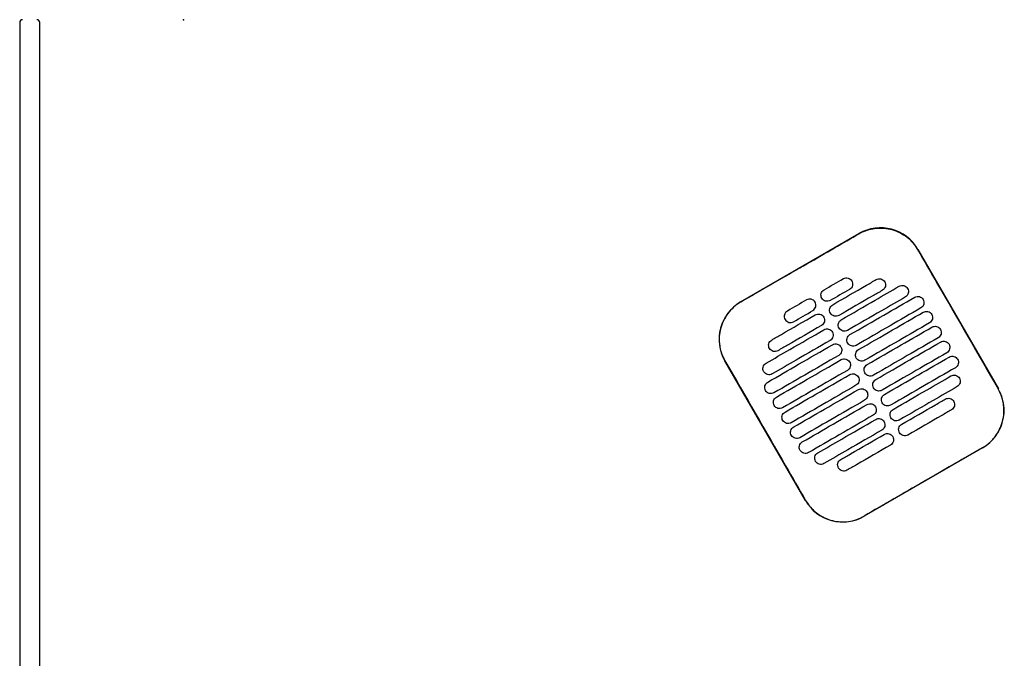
# Model space of a CAD drawing. Header units: metres. Extents: x 15.2 to 54.2, y -39.7 to 1.1.
# Tile 225 of 256: x 51.762 to 52.447, y -32.104 to -31.66. Entities that reach past the tile are written whole.
import ezdxf

# ---------------------------------------------------------------- set-up
doc = ezdxf.new("R2010")
doc.units = ezdxf.units.M
doc.header["$MEASUREMENT"] = 0
doc.layers.add('2D', color=252, linetype='Continuous')
doc.layers.add('PUNTO', color=1, linetype='Continuous')

# ---------------------------------------------------------------- blocks, each defined once
blk = doc.blocks.new('2D_QYOS_600')
for p, q in [((-0.00003, -1.859), (-0.00003, -2.743)), ((-0.00003, -1.859), (-0.00003, -2.743)), ((0.01397, -2.743), (0.01397, -1.859)), ((0.01397, -2.743), (0.01397, -1.859)), ((0.50145, -2.05328), (0.58371, -2.00576)), ((0.6247, -2.01673), (0.68072, -2.11371)), ((0.54651, -2.19125), (0.49048, -2.09426)), ((0.66975, -2.1547), (0.58749, -2.20222))]:
    blk.add_line(p, q)
for centre, radius, start, end in [((0.00197, -1.859), 0.002, 90, 180), ((0.00197, -1.859), 0.002, 90, 180), ((0.01197, -1.859), 0.002, 0, 90), ((0.01197, -1.859), 0.002, 0, 90), ((0.59872, -2.03174), 0.03, 30.01349, 120.01349), ((0.51646, -2.07926), 0.03, 120.01349, 210.01349), ((0.65474, -2.12872), 0.03, 300.01349, 30.01349), ((0.57248, -2.17624), 0.03, 210.01349, 300.01349)]:
    blk.add_arc(centre, radius, start, end)
for points, knots in [([(0.54264, -2.02963), (0.54427, -2.02869), (0.54589, -2.02775), (0.5614, -2.01879), (0.57279, -2.0122), (0.58377, -2.00586)], [-12.071476, -12.071476, -12.071476, -12.071476, -11.509189, -11.509189, -6.696301, -6.696301, -6.696301, -6.696301]), ([(0.58377, -2.00586), (0.58443, -2.00548), (0.5851, -2.00512), (0.589, -2.00325), (0.59245, -2.00229), (0.59959, -2.00164), (0.60321, -2.00196), (0.61053, -2.00399), (0.61413, -2.00581), (0.62022, -2.01063), (0.62272, -2.01352), (0.6246, -2.01679)], [-8.20809, -8.20809, -8.20809, -8.20809, -7.978943, -7.978943, -6.912231, -6.912231, -5.830065, -5.830065, -4.632711, -4.632711, -3.498654, -3.498654, -3.498654, -3.498654]), ([(0.6246, -2.01679), (0.62916, -2.02468), (0.63389, -2.03288), (0.65254, -2.06518), (0.66658, -2.08948), (0.68063, -2.11377)], [-3.18138, -3.18138, -3.18138, -3.18138, -2.673929, -2.673929, -1.133377, -1.133377, -1.133377, -1.133377]), ([(0.5655, -2.0552), (0.57337, -2.05066), (0.58123, -2.04611), (0.59134, -2.04028), (0.59358, -2.03898), (0.59581, -2.03769)], [0.699452, 0.699452, 0.699452, 0.699452, 3.425217, 3.425217, 4.200582, 4.200582, 4.200582, 4.200582]), ([(0.57293, -2.03705), (0.57335, -2.03681), (0.5739, -2.03659), (0.57508, -2.03644), (0.57563, -2.03648), (0.57671, -2.03676), (0.57723, -2.03701), (0.57819, -2.03774), (0.57855, -2.0382), (0.5788, -2.03863)], [-0.5513269, -0.5513269, -0.5513269, -0.5513269, -0.4030891, -0.4030891, -0.2776846, -0.2776846, -0.1471626, -0.1471626, 0, 0, 0, 0]), ([(0.5788, -2.03863), (0.57904, -2.03905), (0.57926, -2.0396), (0.57941, -2.04079), (0.57937, -2.04134), (0.57909, -2.04242), (0.57884, -2.04294), (0.57811, -2.04389), (0.57765, -2.04425), (0.57723, -2.0445)], [-0.5553938, -0.5553938, -0.5553938, -0.5553938, -0.4045733, -0.4045733, -0.2782728, -0.2782728, -0.147221, -0.147221, 0, 0, 0, 0]), ([(0.59581, -2.03769), (0.59624, -2.03745), (0.59679, -2.03723), (0.59797, -2.03708), (0.59852, -2.03712), (0.5996, -2.0374), (0.60011, -2.03765), (0.60107, -2.03838), (0.60144, -2.03884), (0.60168, -2.03927)], [-0.5513875, -0.5513875, -0.5513875, -0.5513875, -0.4031047, -0.4031047, -0.2776919, -0.2776919, -0.1471638, -0.1471638, 0, 0, 0, 0]), ([(0.60168, -2.03927), (0.60193, -2.03969), (0.60215, -2.04024), (0.6023, -2.04143), (0.60226, -2.04198), (0.60198, -2.04306), (0.60173, -2.04357), (0.601, -2.04453), (0.60054, -2.04489), (0.60012, -2.04514)], [-0.5553353, -0.5553353, -0.5553353, -0.5553353, -0.4045593, -0.4045593, -0.278267, -0.278267, -0.1472205, -0.1472205, 0, 0, 0, 0]), ([(0.55793, -2.05068), (0.55768, -2.05026), (0.55746, -2.04971), (0.55731, -2.04852), (0.55735, -2.04797), (0.55763, -2.04689), (0.55788, -2.04638), (0.55861, -2.04542), (0.55907, -2.04506), (0.5595, -2.04481)], [-0.5554178, -0.5554178, -0.5554178, -0.5554178, -0.4045751, -0.4045751, -0.2782741, -0.2782741, -0.1472211, -0.1472211, 0, 0, 0, 0]), ([(0.60012, -2.04514), (0.59788, -2.04643), (0.59564, -2.04772), (0.58553, -2.05356), (0.57767, -2.05811), (0.5698, -2.06265)], [2.649916, 2.649916, 2.649916, 2.649916, 3.425249, 3.425249, 6.151046, 6.151046, 6.151046, 6.151046]), ([(0.5715, -2.06559), (0.57937, -2.06105), (0.58724, -2.0565), (0.60066, -2.04875), (0.60622, -2.04554), (0.61177, -2.04233)], [0.699452, 0.699452, 0.699452, 0.699452, 3.42526, 3.42526, 5.350619, 5.350619, 5.350619, 5.350619]), ([(0.61177, -2.04233), (0.6122, -2.04208), (0.61275, -2.04187), (0.61393, -2.04172), (0.61448, -2.04175), (0.61556, -2.04204), (0.61607, -2.04229), (0.61703, -2.04302), (0.6174, -2.04348), (0.61764, -2.0439)], [-0.5514248, -0.5514248, -0.5514248, -0.5514248, -0.4031161, -0.4031161, -0.2776965, -0.2776965, -0.1471644, -0.1471644, 0, 0, 0, 0]), ([(0.61764, -2.0439), (0.61789, -2.04433), (0.61811, -2.04488), (0.61826, -2.04607), (0.61822, -2.04662), (0.61794, -2.04769), (0.61769, -2.04821), (0.61696, -2.04917), (0.6165, -2.04953), (0.61608, -2.04978)], [-0.5553003, -0.5553003, -0.5553003, -0.5553003, -0.4045497, -0.4045497, -0.2782639, -0.2782639, -0.1472208, -0.1472208, 0, 0, 0, 0]), ([(0.50151, -2.05338), (0.50145, -2.05341), (0.50139, -2.05344), (0.49792, -2.05548), (0.49494, -2.05814), (0.49019, -2.06446), (0.48846, -2.06806), (0.4866, -2.07536), (0.48635, -2.07897), (0.48707, -2.08549), (0.48784, -2.08837), (0.48947, -2.09216), (0.49, -2.0932), (0.49058, -2.09421)], [8.273299, 8.273299, 8.273299, 8.273299, 8.293543, 8.293543, 9.48086, 9.48086, 10.665623, 10.665623, 11.74288, 11.74288, 12.632334, 12.632334, 12.981673, 12.981673, 12.981673, 12.981673]), ([(0.55325, -2.05338), (0.55301, -2.05296), (0.55264, -2.0525), (0.55168, -2.05177), (0.55116, -2.05152), (0.55009, -2.05124), (0.54953, -2.0512), (0.54835, -2.05135), (0.54781, -2.05157), (0.54738, -2.05181)], [0, 0, 0, 0, 0.1471605, 0.1471605, 0.2776781, 0.2776781, 0.4030803, 0.4030803, 0.5512777, 0.5512777, 0.5512777, 0.5512777]), ([(0.55168, -2.05926), (0.55211, -2.05901), (0.55257, -2.05865), (0.55329, -2.05769), (0.55355, -2.05717), (0.55383, -2.0561), (0.55386, -2.05555), (0.55372, -2.05436), (0.5535, -2.05381), (0.55325, -2.05338)], [0, 0, 0, 0, 0.1472222, 0.1472222, 0.2782773, 0.2782773, 0.4045795, 0.4045795, 0.5554397, 0.5554397, 0.5554397, 0.5554397]), ([(0.5638, -2.05226), (0.56337, -2.0525), (0.56283, -2.05272), (0.56164, -2.05287), (0.56109, -2.05283), (0.56002, -2.05255), (0.5595, -2.0523), (0.55854, -2.05157), (0.55817, -2.05111), (0.55793, -2.05068)], [-0.5512937, -0.5512937, -0.5512937, -0.5512937, -0.403082, -0.403082, -0.27768, -0.27768, -0.1471612, -0.1471612, 0, 0, 0, 0]), ([(0.61608, -2.04978), (0.61052, -2.05299), (0.60496, -2.0562), (0.59154, -2.06395), (0.58367, -2.0685), (0.5758, -2.07304)], [1.499949, 1.499949, 1.499949, 1.499949, 3.425284, 3.425284, 6.151116, 6.151116, 6.151116, 6.151116]), ([(0.5775, -2.07598), (0.58537, -2.07144), (0.59324, -2.0669), (0.60825, -2.05822), (0.61539, -2.0541), (0.62254, -2.04997)], [0.699452, 0.699452, 0.699452, 0.699452, 3.425292, 3.425292, 5.900643, 5.900643, 5.900643, 5.900643]), ([(0.62254, -2.04997), (0.62296, -2.04972), (0.62351, -2.04951), (0.62469, -2.04936), (0.62525, -2.04939), (0.62632, -2.04968), (0.62684, -2.04993), (0.6278, -2.05066), (0.62816, -2.05112), (0.62841, -2.05154)], [-0.5514378, -0.5514378, -0.5514378, -0.5514378, -0.4031217, -0.4031217, -0.2776979, -0.2776979, -0.1471642, -0.1471642, 0, 0, 0, 0]), ([(0.62841, -2.05154), (0.62865, -2.05197), (0.62887, -2.05252), (0.62902, -2.05371), (0.62898, -2.05426), (0.6287, -2.05533), (0.62845, -2.05585), (0.62772, -2.05681), (0.62727, -2.05717), (0.62684, -2.05742)], [-0.5552876, -0.5552876, -0.5552876, -0.5552876, -0.4045446, -0.4045446, -0.2782629, -0.2782629, -0.1472212, -0.1472212, 0, 0, 0, 0]), ([(0.53395, -2.05957), (0.53353, -2.05981), (0.53307, -2.06018), (0.53234, -2.06113), (0.53209, -2.06165), (0.53181, -2.06272), (0.53177, -2.06328), (0.53192, -2.06447), (0.53214, -2.06502), (0.53238, -2.06544)], [0, 0, 0, 0, 0.147223, 0.147223, 0.2782783, 0.2782783, 0.4045781, 0.4045781, 0.5554474, 0.5554474, 0.5554474, 0.5554474]), ([(0.56393, -2.06107), (0.56369, -2.06065), (0.56347, -2.0601), (0.56332, -2.05891), (0.56335, -2.05836), (0.56364, -2.05729), (0.56389, -2.05677), (0.56462, -2.05581), (0.56507, -2.05545), (0.5655, -2.0552)], [-0.5553983, -0.5553983, -0.5553983, -0.5553983, -0.4045681, -0.4045681, -0.278271, -0.278271, -0.1472202, -0.1472202, 0, 0, 0, 0]), ([(0.5698, -2.06265), (0.56938, -2.06289), (0.56883, -2.06311), (0.56765, -2.06326), (0.56709, -2.06322), (0.56602, -2.06294), (0.5655, -2.06269), (0.56454, -2.06196), (0.56418, -2.0615), (0.56393, -2.06107)], [-0.5513071, -0.5513071, -0.5513071, -0.5513071, -0.4030846, -0.4030846, -0.2776802, -0.2776802, -0.1471604, -0.1471604, 0, 0, 0, 0]), ([(0.62684, -2.05742), (0.6197, -2.06154), (0.61255, -2.06567), (0.59754, -2.07434), (0.58967, -2.07889), (0.5818, -2.08343)], [0.949973, 0.949973, 0.949973, 0.949973, 3.425307, 3.425307, 6.151164, 6.151164, 6.151164, 6.151164]), ([(0.58351, -2.08638), (0.59137, -2.08183), (0.59924, -2.07729), (0.61425, -2.06861), (0.6214, -2.06449), (0.62854, -2.06036)], [0.699452, 0.699452, 0.699452, 0.699452, 3.425313, 3.425313, 5.900643, 5.900643, 5.900643, 5.900643]), ([(0.62854, -2.06036), (0.62896, -2.06012), (0.62951, -2.0599), (0.63069, -2.05975), (0.63125, -2.05979), (0.63232, -2.06007), (0.63284, -2.06032), (0.6338, -2.06105), (0.63417, -2.06151), (0.63441, -2.06193)], [-0.5514274, -0.5514274, -0.5514274, -0.5514274, -0.4031209, -0.4031209, -0.2776962, -0.2776962, -0.1471634, -0.1471634, 0, 0, 0, 0]), ([(0.52307, -2.07971), (0.52531, -2.07842), (0.52754, -2.07713), (0.53765, -2.07129), (0.54552, -2.06675), (0.55338, -2.0622)], [2.649852, 2.649852, 2.649852, 2.649852, 3.425217, 3.425217, 6.150983, 6.150983, 6.150983, 6.150983]), ([(0.53238, -2.06544), (0.53263, -2.06586), (0.53299, -2.06632), (0.53395, -2.06706), (0.53447, -2.06731), (0.53555, -2.06759), (0.5361, -2.06763), (0.53728, -2.06748), (0.53783, -2.06726), (0.53825, -2.06702)], [0, 0, 0, 0, 0.1471602, 0.1471602, 0.2776775, 0.2776775, 0.4030818, 0.4030818, 0.5512681, 0.5512681, 0.5512681, 0.5512681]), ([(0.55338, -2.0622), (0.55381, -2.06196), (0.55436, -2.06174), (0.55554, -2.06159), (0.55609, -2.06163), (0.55717, -2.06191), (0.55768, -2.06216), (0.55864, -2.06289), (0.55901, -2.06335), (0.55925, -2.06378)], [-0.5512944, -0.5512944, -0.5512944, -0.5512944, -0.4030833, -0.4030833, -0.2776787, -0.2776787, -0.1471599, -0.1471599, 0, 0, 0, 0]), ([(0.55925, -2.06378), (0.5595, -2.0642), (0.55972, -2.06475), (0.55987, -2.06594), (0.55983, -2.06649), (0.55955, -2.06757), (0.5593, -2.06808), (0.55857, -2.06904), (0.55811, -2.0694), (0.55769, -2.06965)], [-0.5554159, -0.5554159, -0.5554159, -0.5554159, -0.4045716, -0.4045716, -0.2782736, -0.2782736, -0.1472211, -0.1472211, 0, 0, 0, 0]), ([(0.56993, -2.07147), (0.56969, -2.07104), (0.56947, -2.07049), (0.56932, -2.0693), (0.56936, -2.06875), (0.56964, -2.06768), (0.56989, -2.06716), (0.57062, -2.0662), (0.57108, -2.06584), (0.5715, -2.06559)], [-0.5553838, -0.5553838, -0.5553838, -0.5553838, -0.4045626, -0.4045626, -0.2782686, -0.2782686, -0.1472195, -0.1472195, 0, 0, 0, 0]), ([(0.63284, -2.06781), (0.6257, -2.07193), (0.61855, -2.07606), (0.60354, -2.08473), (0.59567, -2.08928), (0.58781, -2.09382)], [0.949998, 0.949998, 0.949998, 0.949998, 3.42532, 3.42532, 6.151189, 6.151189, 6.151189, 6.151189]), ([(0.63441, -2.06193), (0.63466, -2.06236), (0.63488, -2.06291), (0.63502, -2.0641), (0.63499, -2.06465), (0.63471, -2.06572), (0.63445, -2.06624), (0.63373, -2.0672), (0.63327, -2.06756), (0.63284, -2.06781)], [-0.5552953, -0.5552953, -0.5552953, -0.5552953, -0.4045437, -0.4045437, -0.2782634, -0.2782634, -0.1472215, -0.1472215, 0, 0, 0, 0]), ([(0.51911, -2.09586), (0.52467, -2.09265), (0.53023, -2.08944), (0.54365, -2.08168), (0.55152, -2.07714), (0.55939, -2.07259)], [1.499901, 1.499901, 1.499901, 1.499901, 3.42526, 3.42526, 6.151068, 6.151068, 6.151068, 6.151068]), ([(0.55769, -2.06965), (0.54982, -2.07419), (0.54195, -2.07874), (0.53185, -2.08457), (0.52961, -2.08587), (0.52737, -2.08716)], [0.699452, 0.699452, 0.699452, 0.699452, 3.425249, 3.425249, 4.200582, 4.200582, 4.200582, 4.200582]), ([(0.55939, -2.07259), (0.55981, -2.07235), (0.56036, -2.07213), (0.56154, -2.07198), (0.56209, -2.07202), (0.56317, -2.0723), (0.56369, -2.07255), (0.56465, -2.07328), (0.56501, -2.07374), (0.56526, -2.07417)], [-0.5513075, -0.5513075, -0.5513075, -0.5513075, -0.4030857, -0.4030857, -0.2776792, -0.2776792, -0.1471593, -0.1471593, 0, 0, 0, 0]), ([(0.56526, -2.07417), (0.5655, -2.07459), (0.56572, -2.07514), (0.56587, -2.07633), (0.56583, -2.07688), (0.56555, -2.07796), (0.5653, -2.07847), (0.56457, -2.07943), (0.56411, -2.07979), (0.56369, -2.08004)], [-0.555397, -0.555397, -0.555397, -0.555397, -0.4045652, -0.4045652, -0.2782705, -0.2782705, -0.1472202, -0.1472202, 0, 0, 0, 0]), ([(0.5758, -2.07304), (0.57538, -2.07329), (0.57483, -2.0735), (0.57365, -2.07365), (0.5731, -2.07362), (0.57202, -2.07333), (0.5715, -2.07308), (0.57054, -2.07235), (0.57018, -2.07189), (0.56993, -2.07147)], [-0.5513171, -0.5513171, -0.5513171, -0.5513171, -0.4030867, -0.4030867, -0.2776803, -0.2776803, -0.1471597, -0.1471597, 0, 0, 0, 0]), ([(0.58951, -2.09677), (0.59738, -2.09222), (0.60524, -2.08768), (0.62026, -2.079), (0.6274, -2.07488), (0.63454, -2.07075)], [0.699452, 0.699452, 0.699452, 0.699452, 3.425322, 3.425322, 5.900643, 5.900643, 5.900643, 5.900643]), ([(0.63454, -2.07075), (0.63497, -2.07051), (0.63552, -2.07029), (0.6367, -2.07014), (0.63725, -2.07018), (0.63833, -2.07046), (0.63884, -2.07071), (0.6398, -2.07144), (0.64017, -2.0719), (0.64041, -2.07233)], [-0.5514139, -0.5514139, -0.5514139, -0.5514139, -0.4031194, -0.4031194, -0.2776944, -0.2776944, -0.1471626, -0.1471626, 0, 0, 0, 0]), ([(0.64041, -2.07233), (0.64066, -2.07275), (0.64088, -2.0733), (0.64103, -2.07449), (0.64099, -2.07504), (0.64071, -2.07612), (0.64046, -2.07663), (0.63973, -2.07759), (0.63927, -2.07795), (0.63885, -2.0782)], [-0.5553076, -0.5553076, -0.5553076, -0.5553076, -0.4045445, -0.4045445, -0.2782646, -0.2782646, -0.1472219, -0.1472219, 0, 0, 0, 0]), ([(0.5215, -2.08558), (0.52126, -2.08516), (0.52104, -2.08461), (0.52089, -2.08342), (0.52092, -2.08287), (0.52121, -2.0818), (0.52146, -2.08128), (0.52219, -2.08032), (0.52264, -2.07996), (0.52307, -2.07971)], [-0.555418, -0.555418, -0.555418, -0.555418, -0.4045683, -0.4045683, -0.2782762, -0.2782762, -0.1472238, -0.1472238, 0, 0, 0, 0]), ([(0.56369, -2.08004), (0.55582, -2.08458), (0.54795, -2.08913), (0.53453, -2.09688), (0.52897, -2.10009), (0.52341, -2.1033)], [0.699452, 0.699452, 0.699452, 0.699452, 3.425284, 3.425284, 5.350619, 5.350619, 5.350619, 5.350619]), ([(0.57593, -2.08186), (0.57569, -2.08143), (0.57547, -2.08088), (0.57532, -2.07969), (0.57536, -2.07914), (0.57564, -2.07807), (0.57589, -2.07755), (0.57662, -2.0766), (0.57708, -2.07623), (0.5775, -2.07598)], [-0.5553742, -0.5553742, -0.5553742, -0.5553742, -0.4045587, -0.4045587, -0.278267, -0.278267, -0.1472191, -0.1472191, 0, 0, 0, 0]), ([(0.5818, -2.08343), (0.58138, -2.08368), (0.58083, -2.08389), (0.57965, -2.08404), (0.5791, -2.08401), (0.57802, -2.08372), (0.5775, -2.08347), (0.57655, -2.08274), (0.57618, -2.08228), (0.57593, -2.08186)], [-0.5513237, -0.5513237, -0.5513237, -0.5513237, -0.4030882, -0.4030882, -0.2776804, -0.2776804, -0.1471592, -0.1471592, 0, 0, 0, 0]), ([(0.63885, -2.0782), (0.6317, -2.08232), (0.62456, -2.08645), (0.60954, -2.09512), (0.60168, -2.09967), (0.59381, -2.10421)], [0.950001, 0.950001, 0.950001, 0.950001, 3.425322, 3.425322, 6.151192, 6.151192, 6.151192, 6.151192]), ([(0.59551, -2.10716), (0.60338, -2.10261), (0.61125, -2.09807), (0.62626, -2.0894), (0.6334, -2.08527), (0.64055, -2.08114)], [0.699452, 0.699452, 0.699452, 0.699452, 3.425321, 3.425321, 5.900643, 5.900643, 5.900643, 5.900643]), ([(0.64055, -2.08114), (0.64097, -2.0809), (0.64152, -2.08068), (0.6427, -2.08053), (0.64325, -2.08057), (0.64433, -2.08085), (0.64485, -2.0811), (0.64581, -2.08183), (0.64617, -2.08229), (0.64642, -2.08272)], [-0.551397, -0.551397, -0.551397, -0.551397, -0.4031173, -0.4031173, -0.2776925, -0.2776925, -0.1471621, -0.1471621, 0, 0, 0, 0]), ([(0.52035, -2.109), (0.5275, -2.10487), (0.53464, -2.10074), (0.54965, -2.09207), (0.55752, -2.08753), (0.56539, -2.08298)], [0.949941, 0.949941, 0.949941, 0.949941, 3.425292, 3.425292, 6.151132, 6.151132, 6.151132, 6.151132]), ([(0.52737, -2.08716), (0.52695, -2.0874), (0.5264, -2.08762), (0.52522, -2.08777), (0.52466, -2.08773), (0.52359, -2.08745), (0.52307, -2.0872), (0.52211, -2.08647), (0.52175, -2.08601), (0.5215, -2.08558)], [-0.5513007, -0.5513007, -0.5513007, -0.5513007, -0.4030941, -0.4030941, -0.2776814, -0.2776814, -0.1471603, -0.1471603, 0, 0, 0, 0]), ([(0.56539, -2.08298), (0.56581, -2.08274), (0.56636, -2.08252), (0.56754, -2.08237), (0.56809, -2.08241), (0.56917, -2.08269), (0.56969, -2.08294), (0.57065, -2.08367), (0.57101, -2.08413), (0.57126, -2.08456)], [-0.5513173, -0.5513173, -0.5513173, -0.5513173, -0.4030875, -0.4030875, -0.2776797, -0.2776797, -0.147159, -0.147159, 0, 0, 0, 0]), ([(0.57126, -2.08456), (0.5715, -2.08498), (0.57172, -2.08553), (0.57187, -2.08672), (0.57183, -2.08727), (0.57155, -2.08835), (0.5713, -2.08886), (0.57057, -2.08982), (0.57012, -2.09018), (0.56969, -2.09043)], [-0.555383, -0.555383, -0.555383, -0.555383, -0.4045604, -0.4045604, -0.2782682, -0.2782682, -0.1472195, -0.1472195, 0, 0, 0, 0]), ([(0.58194, -2.09225), (0.58169, -2.09183), (0.58147, -2.09127), (0.58132, -2.09009), (0.58136, -2.08953), (0.58164, -2.08846), (0.58189, -2.08794), (0.58262, -2.08699), (0.58308, -2.08662), (0.58351, -2.08638)], [-0.5553693, -0.5553693, -0.5553693, -0.5553693, -0.4045566, -0.4045566, -0.2782661, -0.2782661, -0.1472189, -0.1472189, 0, 0, 0, 0]), ([(0.64485, -2.08859), (0.6377, -2.09272), (0.63056, -2.09684), (0.61555, -2.10551), (0.60768, -2.11006), (0.59981, -2.1146)], [0.949982, 0.949982, 0.949982, 0.949982, 3.425312, 3.425312, 6.151173, 6.151173, 6.151173, 6.151173]), ([(0.64642, -2.08272), (0.64666, -2.08314), (0.64688, -2.08369), (0.64703, -2.08488), (0.64699, -2.08543), (0.64671, -2.08651), (0.64646, -2.08702), (0.64573, -2.08798), (0.64527, -2.08834), (0.64485, -2.08859)], [-0.5553245, -0.5553245, -0.5553245, -0.5553245, -0.4045471, -0.4045471, -0.2782667, -0.2782667, -0.1472226, -0.1472226, 0, 0, 0, 0]), ([(0.49058, -2.09421), (0.50462, -2.1185), (0.51866, -2.14279), (0.53733, -2.17512), (0.54196, -2.18316), (0.5466, -2.19119)], [1.133412, 1.133412, 1.133412, 1.133412, 2.681586, 2.681586, 3.193366, 3.193366, 3.193366, 3.193366]), ([(0.56969, -2.09043), (0.56182, -2.09497), (0.55396, -2.09952), (0.53894, -2.10819), (0.5318, -2.11232), (0.52465, -2.11645)], [0.699452, 0.699452, 0.699452, 0.699452, 3.425308, 3.425308, 5.900643, 5.900643, 5.900643, 5.900643]), ([(0.52636, -2.11939), (0.5335, -2.11526), (0.54064, -2.11114), (0.55566, -2.10246), (0.56352, -2.09792), (0.57139, -2.09337)], [0.949982, 0.949982, 0.949982, 0.949982, 3.425312, 3.425312, 6.151173, 6.151173, 6.151173, 6.151173]), ([(0.57139, -2.09337), (0.57181, -2.09313), (0.57236, -2.09291), (0.57354, -2.09276), (0.5741, -2.0928), (0.57517, -2.09308), (0.57569, -2.09333), (0.57665, -2.09406), (0.57702, -2.09452), (0.57726, -2.09495)], [-0.5513238, -0.5513238, -0.5513238, -0.5513238, -0.4030887, -0.4030887, -0.27768, -0.27768, -0.1471588, -0.1471588, 0, 0, 0, 0]), ([(0.57726, -2.09495), (0.57751, -2.09537), (0.57773, -2.09592), (0.57787, -2.09711), (0.57784, -2.09766), (0.57756, -2.09874), (0.5773, -2.09926), (0.57658, -2.10021), (0.57612, -2.10057), (0.57569, -2.10082)], [-0.5553737, -0.5553737, -0.5553737, -0.5553737, -0.4045574, -0.4045574, -0.2782667, -0.2782667, -0.1472191, -0.1472191, 0, 0, 0, 0]), ([(0.58781, -2.09382), (0.58738, -2.09407), (0.58684, -2.09428), (0.58565, -2.09443), (0.5851, -2.0944), (0.58403, -2.09412), (0.58351, -2.09386), (0.58255, -2.09313), (0.58218, -2.09267), (0.58194, -2.09225)], [-0.551327, -0.551327, -0.551327, -0.551327, -0.403089, -0.403089, -0.2776804, -0.2776804, -0.1471589, -0.1471589, 0, 0, 0, 0]), ([(0.60151, -2.11755), (0.60938, -2.113), (0.61725, -2.10846), (0.63226, -2.09979), (0.6394, -2.09566), (0.64655, -2.09153)], [0.699452, 0.699452, 0.699452, 0.699452, 3.425308, 3.425308, 5.900643, 5.900643, 5.900643, 5.900643]), ([(0.64655, -2.09153), (0.64697, -2.09129), (0.64752, -2.09107), (0.6487, -2.09092), (0.64925, -2.09096), (0.65033, -2.09124), (0.65085, -2.09149), (0.65181, -2.09222), (0.65217, -2.09268), (0.65242, -2.09311)], [-0.551377, -0.551377, -0.551377, -0.551377, -0.4031143, -0.4031143, -0.2776905, -0.2776905, -0.1471617, -0.1471617, 0, 0, 0, 0]), ([(0.65242, -2.09311), (0.65266, -2.09353), (0.65288, -2.09408), (0.65303, -2.09527), (0.65299, -2.09582), (0.65271, -2.0969), (0.65246, -2.09741), (0.65173, -2.09837), (0.65128, -2.09873), (0.65085, -2.09898)], [-0.5553462, -0.5553462, -0.5553462, -0.5553462, -0.4045514, -0.4045514, -0.2782696, -0.2782696, -0.1472236, -0.1472236, 0, 0, 0, 0]), ([(0.51754, -2.10173), (0.5173, -2.10131), (0.51708, -2.10075), (0.51693, -2.09957), (0.51697, -2.09901), (0.51725, -2.09794), (0.5175, -2.09742), (0.51823, -2.09647), (0.51869, -2.0961), (0.51911, -2.09586)], [-0.55538, -0.55538, -0.55538, -0.55538, -0.4045589, -0.4045589, -0.278273, -0.278273, -0.147224, -0.147224, 0, 0, 0, 0]), ([(0.52341, -2.1033), (0.52299, -2.10355), (0.52244, -2.10376), (0.52126, -2.10391), (0.52071, -2.10388), (0.51963, -2.1036), (0.51911, -2.10334), (0.51816, -2.10261), (0.51779, -2.10215), (0.51754, -2.10173)], [-0.551342, -0.551342, -0.551342, -0.551342, -0.4031061, -0.4031061, -0.2776864, -0.2776864, -0.147161, -0.147161, 0, 0, 0, 0]), ([(0.57569, -2.10082), (0.56783, -2.10536), (0.55996, -2.10991), (0.54495, -2.11858), (0.5378, -2.12271), (0.53066, -2.12684)], [0.699452, 0.699452, 0.699452, 0.699452, 3.425321, 3.425321, 5.900643, 5.900643, 5.900643, 5.900643]), ([(0.58794, -2.10264), (0.5877, -2.10222), (0.58748, -2.10166), (0.58733, -2.10048), (0.58736, -2.09992), (0.58765, -2.09885), (0.5879, -2.09833), (0.58863, -2.09738), (0.58908, -2.09701), (0.58951, -2.09677)], [-0.5553691, -0.5553691, -0.5553691, -0.5553691, -0.4045561, -0.4045561, -0.278266, -0.278266, -0.1472189, -0.1472189, 0, 0, 0, 0]), ([(0.59381, -2.10421), (0.59339, -2.10446), (0.59284, -2.10468), (0.59166, -2.10482), (0.5911, -2.10479), (0.59003, -2.10451), (0.58951, -2.10425), (0.58855, -2.10352), (0.58819, -2.10306), (0.58794, -2.10264)], [-0.551327, -0.551327, -0.551327, -0.551327, -0.4030892, -0.4030892, -0.2776802, -0.2776802, -0.1471588, -0.1471588, 0, 0, 0, 0]), ([(0.65085, -2.09898), (0.64371, -2.10311), (0.63656, -2.10723), (0.62155, -2.11591), (0.61368, -2.12045), (0.60581, -2.125)], [0.949941, 0.949941, 0.949941, 0.949941, 3.425291, 3.425291, 6.151132, 6.151132, 6.151132, 6.151132]), ([(0.51878, -2.11487), (0.51854, -2.11445), (0.51832, -2.1139), (0.51817, -2.11271), (0.51821, -2.11215), (0.51849, -2.11108), (0.51874, -2.11056), (0.51947, -2.10961), (0.51993, -2.10924), (0.52035, -2.109)], [-0.5553464, -0.5553464, -0.5553464, -0.5553464, -0.4045515, -0.4045515, -0.2782697, -0.2782697, -0.1472236, -0.1472236, 0, 0, 0, 0]), ([(0.53236, -2.12978), (0.5395, -2.12565), (0.54665, -2.12153), (0.56166, -2.11285), (0.56953, -2.10831), (0.57739, -2.10376)], [0.950001, 0.950001, 0.950001, 0.950001, 3.425322, 3.425322, 6.151192, 6.151192, 6.151192, 6.151192]), ([(0.57739, -2.10376), (0.57782, -2.10352), (0.57837, -2.1033), (0.57955, -2.10315), (0.5801, -2.10319), (0.58118, -2.10347), (0.58169, -2.10372), (0.58265, -2.10445), (0.58302, -2.10491), (0.58326, -2.10534)], [-0.551327, -0.551327, -0.551327, -0.551327, -0.4030892, -0.4030892, -0.2776802, -0.2776802, -0.1471588, -0.1471588, 0, 0, 0, 0]), ([(0.58326, -2.10534), (0.58351, -2.10576), (0.58373, -2.10631), (0.58388, -2.1075), (0.58384, -2.10805), (0.58356, -2.10913), (0.58331, -2.10965), (0.58258, -2.1106), (0.58212, -2.11097), (0.5817, -2.11121)], [-0.5553691, -0.5553691, -0.5553691, -0.5553691, -0.4045561, -0.4045561, -0.278266, -0.278266, -0.1472189, -0.1472189, 0, 0, 0, 0]), ([(0.59394, -2.11303), (0.5937, -2.11261), (0.59348, -2.11206), (0.59333, -2.11087), (0.59337, -2.11031), (0.59365, -2.10924), (0.5939, -2.10872), (0.59463, -2.10777), (0.59509, -2.1074), (0.59551, -2.10716)], [-0.5553737, -0.5553737, -0.5553737, -0.5553737, -0.4045574, -0.4045574, -0.2782667, -0.2782667, -0.1472191, -0.1472191, 0, 0, 0, 0]), ([(0.60751, -2.12794), (0.61538, -2.12339), (0.62325, -2.11885), (0.63668, -2.11109), (0.64223, -2.10788), (0.64779, -2.10467)], [0.699452, 0.699452, 0.699452, 0.699452, 3.425284, 3.425284, 5.350619, 5.350619, 5.350619, 5.350619]), ([(0.64779, -2.10467), (0.64821, -2.10443), (0.64876, -2.10421), (0.64994, -2.10406), (0.65049, -2.1041), (0.65157, -2.10438), (0.65209, -2.10463), (0.65305, -2.10537), (0.65341, -2.10582), (0.65366, -2.10625)], [-0.5513421, -0.5513421, -0.5513421, -0.5513421, -0.4031061, -0.4031061, -0.2776864, -0.2776864, -0.147161, -0.147161, 0, 0, 0, 0]), ([(0.65366, -2.10625), (0.6539, -2.10667), (0.65412, -2.10722), (0.65427, -2.10841), (0.65423, -2.10896), (0.65395, -2.11004), (0.6537, -2.11056), (0.65297, -2.11151), (0.65252, -2.11188), (0.65209, -2.11212)], [-0.5553798, -0.5553798, -0.5553798, -0.5553798, -0.4045588, -0.4045588, -0.278273, -0.278273, -0.147224, -0.147224, 0, 0, 0, 0]), ([(0.52465, -2.11645), (0.52423, -2.11669), (0.52368, -2.11691), (0.5225, -2.11706), (0.52195, -2.11702), (0.52087, -2.11674), (0.52035, -2.11649), (0.5194, -2.11575), (0.51903, -2.11529), (0.51878, -2.11487)], [-0.5513769, -0.5513769, -0.5513769, -0.5513769, -0.4031143, -0.4031143, -0.2776905, -0.2776905, -0.1471617, -0.1471617, 0, 0, 0, 0]), ([(0.5817, -2.11121), (0.57383, -2.11576), (0.56596, -2.1203), (0.55095, -2.12897), (0.5438, -2.1331), (0.53666, -2.13723)], [0.699452, 0.699452, 0.699452, 0.699452, 3.425322, 3.425322, 5.900643, 5.900643, 5.900643, 5.900643]), ([(0.53836, -2.14017), (0.5455, -2.13604), (0.55265, -2.13192), (0.56766, -2.12324), (0.57553, -2.1187), (0.5834, -2.11415)], [0.949998, 0.949998, 0.949998, 0.949998, 3.42532, 3.42532, 6.151189, 6.151189, 6.151189, 6.151189]), ([(0.5834, -2.11415), (0.58382, -2.11391), (0.58437, -2.11369), (0.58555, -2.11354), (0.5861, -2.11358), (0.58718, -2.11386), (0.5877, -2.11411), (0.58866, -2.11485), (0.58902, -2.11531), (0.58927, -2.11573)], [-0.5513269, -0.5513269, -0.5513269, -0.5513269, -0.403089, -0.403089, -0.2776804, -0.2776804, -0.1471589, -0.1471589, 0, 0, 0, 0]), ([(0.58927, -2.11573), (0.58951, -2.11615), (0.58973, -2.1167), (0.58988, -2.11789), (0.58984, -2.11845), (0.58956, -2.11952), (0.58931, -2.12004), (0.58858, -2.12099), (0.58812, -2.12136), (0.5877, -2.1216)], [-0.5553693, -0.5553693, -0.5553693, -0.5553693, -0.4045566, -0.4045566, -0.2782661, -0.2782661, -0.1472189, -0.1472189, 0, 0, 0, 0]), ([(0.59981, -2.1146), (0.59939, -2.11485), (0.59884, -2.11507), (0.59766, -2.11521), (0.59711, -2.11518), (0.59603, -2.1149), (0.59551, -2.11464), (0.59455, -2.11391), (0.59419, -2.11345), (0.59394, -2.11303)], [-0.5513238, -0.5513238, -0.5513238, -0.5513238, -0.4030887, -0.4030887, -0.27768, -0.27768, -0.1471588, -0.1471588, 0, 0, 0, 0]), ([(0.65209, -2.11212), (0.64653, -2.11533), (0.64098, -2.11854), (0.62755, -2.1263), (0.61968, -2.13084), (0.61182, -2.13539)], [1.499901, 1.499901, 1.499901, 1.499901, 3.42526, 3.42526, 6.151068, 6.151068, 6.151068, 6.151068]), ([(0.66969, -2.1546), (0.67097, -2.15386), (0.6722, -2.15303), (0.67535, -2.15052), (0.67713, -2.14869), (0.67866, -2.14666), (0.68096, -2.14359), (0.68264, -2.14012), (0.68461, -2.13273), (0.68488, -2.12888), (0.68395, -2.12126), (0.68274, -2.11755), (0.68078, -2.11404), (0.6807, -2.1139), (0.68063, -2.11377)], [17.619777, 17.619777, 17.619777, 17.619777, 18.064718, 18.064718, 18.827754, 18.827754, 18.827754, 19.97637, 19.97637, 21.122539, 21.122539, 22.281306, 22.281306, 22.328075, 22.328075, 22.328075, 22.328075]), ([(0.52479, -2.12526), (0.52454, -2.12484), (0.52432, -2.12429), (0.52417, -2.1231), (0.52421, -2.12255), (0.52449, -2.12147), (0.52474, -2.12095), (0.52547, -2.12), (0.52593, -2.11963), (0.52636, -2.11939)], [-0.5553248, -0.5553248, -0.5553248, -0.5553248, -0.4045472, -0.4045472, -0.2782668, -0.2782668, -0.1472227, -0.1472227, 0, 0, 0, 0]), ([(0.5877, -2.1216), (0.57983, -2.12615), (0.57196, -2.13069), (0.55695, -2.13936), (0.54981, -2.14349), (0.54266, -2.14762)], [0.699452, 0.699452, 0.699452, 0.699452, 3.425313, 3.425313, 5.900643, 5.900643, 5.900643, 5.900643]), ([(0.59994, -2.12342), (0.5997, -2.123), (0.59948, -2.12245), (0.59933, -2.12126), (0.59937, -2.1207), (0.59965, -2.11963), (0.5999, -2.11911), (0.60063, -2.11816), (0.60109, -2.11779), (0.60151, -2.11755)], [-0.555383, -0.555383, -0.555383, -0.555383, -0.4045605, -0.4045605, -0.2782682, -0.2782682, -0.1472195, -0.1472195, 0, 0, 0, 0]), ([(0.61352, -2.13833), (0.62138, -2.13379), (0.62925, -2.12924), (0.63936, -2.1234), (0.6416, -2.12211), (0.64383, -2.12082)], [0.699452, 0.699452, 0.699452, 0.699452, 3.425249, 3.425249, 4.200582, 4.200582, 4.200582, 4.200582]), ([(0.64383, -2.12082), (0.64426, -2.12057), (0.6448, -2.12036), (0.64599, -2.12021), (0.64654, -2.12024), (0.64761, -2.12052), (0.64813, -2.12078), (0.64909, -2.12151), (0.64946, -2.12197), (0.6497, -2.12239)], [-0.5513007, -0.5513007, -0.5513007, -0.5513007, -0.4030941, -0.4030941, -0.2776814, -0.2776814, -0.1471603, -0.1471603, 0, 0, 0, 0]), ([(0.6497, -2.12239), (0.64995, -2.12282), (0.65017, -2.12337), (0.65032, -2.12456), (0.65028, -2.12511), (0.65, -2.12618), (0.64975, -2.1267), (0.64902, -2.12765), (0.64856, -2.12802), (0.64814, -2.12826)], [-0.5554179, -0.5554179, -0.5554179, -0.5554179, -0.4045683, -0.4045683, -0.2782761, -0.2782761, -0.1472238, -0.1472238, 0, 0, 0, 0]), ([(0.53066, -2.12684), (0.53023, -2.12708), (0.52969, -2.1273), (0.5285, -2.12745), (0.52795, -2.12741), (0.52688, -2.12713), (0.52636, -2.12688), (0.5254, -2.12615), (0.52503, -2.12569), (0.52479, -2.12526)], [-0.5513969, -0.5513969, -0.5513969, -0.5513969, -0.4031172, -0.4031172, -0.2776925, -0.2776925, -0.1471621, -0.1471621, 0, 0, 0, 0]), ([(0.53079, -2.13565), (0.53055, -2.13523), (0.53033, -2.13468), (0.53018, -2.13349), (0.53021, -2.13294), (0.5305, -2.13186), (0.53075, -2.13135), (0.53148, -2.13039), (0.53193, -2.13003), (0.53236, -2.12978)], [-0.5553078, -0.5553078, -0.5553078, -0.5553078, -0.4045446, -0.4045446, -0.2782647, -0.2782647, -0.147222, -0.147222, 0, 0, 0, 0]), ([(0.54436, -2.15056), (0.55151, -2.14643), (0.55865, -2.14231), (0.57366, -2.13364), (0.58153, -2.12909), (0.5894, -2.12455)], [0.949972, 0.949972, 0.949972, 0.949972, 3.425307, 3.425307, 6.151164, 6.151164, 6.151164, 6.151164]), ([(0.5894, -2.12455), (0.58982, -2.1243), (0.59037, -2.12408), (0.59155, -2.12394), (0.5921, -2.12397), (0.59318, -2.12425), (0.5937, -2.12451), (0.59466, -2.12524), (0.59502, -2.1257), (0.59527, -2.12612)], [-0.5513236, -0.5513236, -0.5513236, -0.5513236, -0.4030881, -0.4030881, -0.2776804, -0.2776804, -0.1471592, -0.1471592, 0, 0, 0, 0]), ([(0.59527, -2.12612), (0.59551, -2.12654), (0.59573, -2.12709), (0.59588, -2.12828), (0.59584, -2.12884), (0.59556, -2.12991), (0.59531, -2.13043), (0.59458, -2.13138), (0.59413, -2.13175), (0.5937, -2.13199)], [-0.5553742, -0.5553742, -0.5553742, -0.5553742, -0.4045587, -0.4045587, -0.278267, -0.278267, -0.1472191, -0.1472191, 0, 0, 0, 0]), ([(0.60581, -2.125), (0.60539, -2.12524), (0.60484, -2.12546), (0.60366, -2.12561), (0.60311, -2.12557), (0.60203, -2.12529), (0.60151, -2.12504), (0.60056, -2.1243), (0.60019, -2.12384), (0.59994, -2.12342)], [-0.5513173, -0.5513173, -0.5513173, -0.5513173, -0.4030875, -0.4030875, -0.2776797, -0.2776797, -0.147159, -0.147159, 0, 0, 0, 0]), ([(0.60595, -2.13381), (0.6057, -2.13339), (0.60548, -2.13284), (0.60533, -2.13165), (0.60537, -2.1311), (0.60565, -2.13002), (0.6059, -2.1295), (0.60663, -2.12855), (0.60709, -2.12818), (0.60751, -2.12794)], [-0.5553971, -0.5553971, -0.5553971, -0.5553971, -0.4045652, -0.4045652, -0.2782705, -0.2782705, -0.1472202, -0.1472202, 0, 0, 0, 0]), ([(0.64814, -2.12826), (0.6459, -2.12956), (0.64366, -2.13085), (0.63355, -2.13669), (0.62569, -2.14123), (0.61782, -2.14578)], [2.649852, 2.649852, 2.649852, 2.649852, 3.425217, 3.425217, 6.150982, 6.150982, 6.150982, 6.150982]), ([(0.53666, -2.13723), (0.53624, -2.13747), (0.53569, -2.13769), (0.53451, -2.13784), (0.53395, -2.1378), (0.53288, -2.13752), (0.53236, -2.13727), (0.5314, -2.13654), (0.53104, -2.13608), (0.53079, -2.13565)], [-0.5514137, -0.5514137, -0.5514137, -0.5514137, -0.4031194, -0.4031194, -0.2776944, -0.2776944, -0.1471627, -0.1471627, 0, 0, 0, 0]), ([(0.5937, -2.13199), (0.58583, -2.13654), (0.57797, -2.14108), (0.56295, -2.14975), (0.55581, -2.15388), (0.54866, -2.15801)], [0.699452, 0.699452, 0.699452, 0.699452, 3.425292, 3.425292, 5.900643, 5.900643, 5.900643, 5.900643]), ([(0.55513, -2.1582), (0.56068, -2.15499), (0.56624, -2.15178), (0.57967, -2.14403), (0.58753, -2.13948), (0.5954, -2.13494)], [1.499949, 1.499949, 1.499949, 1.499949, 3.425284, 3.425284, 6.151116, 6.151116, 6.151116, 6.151116]), ([(0.5954, -2.13494), (0.59582, -2.13469), (0.59637, -2.13448), (0.59755, -2.13433), (0.59811, -2.13436), (0.59918, -2.13464), (0.5997, -2.1349), (0.60066, -2.13563), (0.60103, -2.13609), (0.60127, -2.13651)], [-0.551317, -0.551317, -0.551317, -0.551317, -0.4030867, -0.4030867, -0.2776803, -0.2776803, -0.1471597, -0.1471597, 0, 0, 0, 0]), ([(0.60127, -2.13651), (0.60152, -2.13693), (0.60173, -2.13749), (0.60188, -2.13867), (0.60185, -2.13923), (0.60157, -2.1403), (0.60131, -2.14082), (0.60059, -2.14177), (0.60013, -2.14214), (0.5997, -2.14238)], [-0.5553839, -0.5553839, -0.5553839, -0.5553839, -0.4045626, -0.4045626, -0.2782686, -0.2782686, -0.1472195, -0.1472195, 0, 0, 0, 0]), ([(0.61182, -2.13539), (0.61139, -2.13563), (0.61085, -2.13585), (0.60966, -2.136), (0.60911, -2.13596), (0.60804, -2.13568), (0.60752, -2.13543), (0.60656, -2.1347), (0.60619, -2.13424), (0.60595, -2.13381)], [-0.5513075, -0.5513075, -0.5513075, -0.5513075, -0.4030857, -0.4030857, -0.2776792, -0.2776792, -0.1471593, -0.1471593, 0, 0, 0, 0]), ([(0.53679, -2.14604), (0.53655, -2.14562), (0.53633, -2.14507), (0.53618, -2.14388), (0.53622, -2.14333), (0.5365, -2.14225), (0.53675, -2.14174), (0.53748, -2.14078), (0.53794, -2.14042), (0.53836, -2.14017)], [-0.5552955, -0.5552955, -0.5552955, -0.5552955, -0.4045438, -0.4045438, -0.2782634, -0.2782634, -0.1472215, -0.1472215, 0, 0, 0, 0]), ([(0.5997, -2.14238), (0.59184, -2.14693), (0.58397, -2.15147), (0.57054, -2.15923), (0.56499, -2.16244), (0.55943, -2.16565)], [0.699452, 0.699452, 0.699452, 0.699452, 3.42526, 3.42526, 5.350619, 5.350619, 5.350619, 5.350619]), ([(0.61195, -2.1442), (0.61171, -2.14378), (0.61149, -2.14323), (0.61134, -2.14204), (0.61137, -2.14149), (0.61165, -2.14041), (0.61191, -2.1399), (0.61263, -2.13894), (0.61309, -2.13858), (0.61352, -2.13833)], [-0.555416, -0.555416, -0.555416, -0.555416, -0.4045716, -0.4045716, -0.2782736, -0.2782736, -0.1472211, -0.1472211, 0, 0, 0, 0]), ([(0.54266, -2.14762), (0.54224, -2.14786), (0.54169, -2.14808), (0.54051, -2.14823), (0.53996, -2.14819), (0.53888, -2.14791), (0.53836, -2.14766), (0.5374, -2.14693), (0.53704, -2.14647), (0.53679, -2.14604)], [-0.5514273, -0.5514273, -0.5514273, -0.5514273, -0.4031209, -0.4031209, -0.2776962, -0.2776962, -0.1471634, -0.1471634, 0, 0, 0, 0]), ([(0.54279, -2.15643), (0.54255, -2.15601), (0.54233, -2.15546), (0.54218, -2.15427), (0.54222, -2.15372), (0.5425, -2.15264), (0.54275, -2.15213), (0.54348, -2.15117), (0.54394, -2.15081), (0.54436, -2.15056)], [-0.5552879, -0.5552879, -0.5552879, -0.5552879, -0.4045447, -0.4045447, -0.2782629, -0.2782629, -0.1472212, -0.1472212, 0, 0, 0, 0]), ([(0.57109, -2.16284), (0.57333, -2.16155), (0.57556, -2.16025), (0.58567, -2.15442), (0.59354, -2.14987), (0.6014, -2.14533)], [2.649916, 2.649916, 2.649916, 2.649916, 3.425249, 3.425249, 6.151046, 6.151046, 6.151046, 6.151046]), ([(0.6014, -2.14533), (0.60183, -2.14508), (0.60238, -2.14487), (0.60356, -2.14472), (0.60411, -2.14475), (0.60519, -2.14503), (0.6057, -2.14529), (0.60666, -2.14602), (0.60703, -2.14648), (0.60727, -2.1469)], [-0.551307, -0.551307, -0.551307, -0.551307, -0.4030846, -0.4030846, -0.2776802, -0.2776802, -0.1471604, -0.1471604, 0, 0, 0, 0]), ([(0.60727, -2.1469), (0.60752, -2.14733), (0.60774, -2.14788), (0.60789, -2.14907), (0.60785, -2.14962), (0.60757, -2.15069), (0.60732, -2.15121), (0.60659, -2.15216), (0.60613, -2.15253), (0.60571, -2.15277)], [-0.5553984, -0.5553984, -0.5553984, -0.5553984, -0.4045681, -0.4045681, -0.278271, -0.278271, -0.1472202, -0.1472202, 0, 0, 0, 0]), ([(0.61782, -2.14578), (0.6174, -2.14602), (0.61685, -2.14624), (0.61567, -2.14639), (0.61511, -2.14635), (0.61404, -2.14607), (0.61352, -2.14582), (0.61256, -2.14509), (0.61219, -2.14463), (0.61195, -2.1442)], [-0.5512944, -0.5512944, -0.5512944, -0.5512944, -0.4030833, -0.4030833, -0.2776787, -0.2776787, -0.1471599, -0.1471599, 0, 0, 0, 0]), ([(0.54866, -2.15801), (0.54824, -2.15825), (0.54769, -2.15847), (0.54651, -2.15862), (0.54596, -2.15858), (0.54488, -2.1583), (0.54436, -2.15805), (0.54341, -2.15732), (0.54304, -2.15686), (0.54279, -2.15643)], [-0.5514376, -0.5514376, -0.5514376, -0.5514376, -0.4031217, -0.4031217, -0.2776979, -0.2776979, -0.1471642, -0.1471642, 0, 0, 0, 0]), ([(0.60571, -2.15277), (0.59784, -2.15732), (0.58997, -2.16186), (0.57987, -2.1677), (0.57763, -2.16899), (0.57539, -2.17029)], [0.699452, 0.699452, 0.699452, 0.699452, 3.425217, 3.425217, 4.200582, 4.200582, 4.200582, 4.200582]), ([(0.66969, -2.1546), (0.6591, -2.16072), (0.64807, -2.16708), (0.6326, -2.17602), (0.63056, -2.17719), (0.62856, -2.17835)], [-21.78268, -21.78268, -21.78268, -21.78268, -17.142885, -17.142885, -16.423665, -16.423665, -16.423665, -16.423665]), ([(0.55356, -2.16407), (0.55332, -2.16365), (0.5531, -2.1631), (0.55295, -2.16191), (0.55298, -2.16136), (0.55326, -2.16028), (0.55352, -2.15977), (0.55425, -2.15881), (0.5547, -2.15845), (0.55513, -2.1582)], [-0.5553006, -0.5553006, -0.5553006, -0.5553006, -0.4045498, -0.4045498, -0.2782639, -0.2782639, -0.1472208, -0.1472208, 0, 0, 0, 0]), ([(0.55943, -2.16565), (0.55901, -2.16589), (0.55846, -2.16611), (0.55728, -2.16626), (0.55672, -2.16622), (0.55565, -2.16594), (0.55513, -2.16569), (0.55417, -2.16496), (0.55381, -2.1645), (0.55356, -2.16407)], [-0.5514247, -0.5514247, -0.5514247, -0.5514247, -0.4031161, -0.4031161, -0.2776965, -0.2776965, -0.1471644, -0.1471644, 0, 0, 0, 0]), ([(0.56952, -2.16871), (0.56928, -2.16829), (0.56906, -2.16774), (0.56891, -2.16655), (0.56894, -2.166), (0.56923, -2.16492), (0.56948, -2.16441), (0.57021, -2.16345), (0.57066, -2.16309), (0.57109, -2.16284)], [-0.5553355, -0.5553355, -0.5553355, -0.5553355, -0.4045594, -0.4045594, -0.278267, -0.278267, -0.1472206, -0.1472206, 0, 0, 0, 0]), ([(0.57539, -2.17029), (0.57497, -2.17053), (0.57442, -2.17075), (0.57324, -2.1709), (0.57268, -2.17086), (0.57161, -2.17058), (0.57109, -2.17033), (0.57013, -2.1696), (0.56977, -2.16914), (0.56952, -2.16871)], [-0.5513873, -0.5513873, -0.5513873, -0.5513873, -0.4031046, -0.4031046, -0.2776919, -0.2776919, -0.1471638, -0.1471638, 0, 0, 0, 0]), ([(0.5466, -2.19119), (0.5474, -2.19258), (0.54831, -2.1939), (0.55126, -2.19751), (0.55353, -2.19956), (0.55932, -2.20336), (0.56295, -2.20484), (0.57039, -2.20629), (0.57413, -2.20632), (0.58118, -2.20505), (0.58444, -2.20385), (0.58743, -2.20212)], [12.978915, 12.978915, 12.978915, 12.978915, 13.461173, 13.461173, 14.374287, 14.374287, 15.53872, 15.53872, 16.650066, 16.650066, 17.687358, 17.687358, 17.687358, 17.687358])]:
    blk.add_open_spline(points, degree=3, knots=knots)
for points in [[(0.54264, -2.02963), (0.52893, -2.03755), (0.51522, -2.04546), (0.50151, -2.05338)], [(0.5595, -2.04481), (0.56397, -2.04223), (0.56845, -2.03964), (0.57293, -2.03705)], [(0.57723, -2.0445), (0.57275, -2.04709), (0.56827, -2.04967), (0.5638, -2.05226)], [(0.54738, -2.05181), (0.54291, -2.0544), (0.53843, -2.05698), (0.53395, -2.05957)], [(0.53825, -2.06702), (0.54273, -2.06443), (0.54721, -2.06184), (0.55168, -2.05926)], [(0.62856, -2.17835), (0.61485, -2.18627), (0.60114, -2.1942), (0.58743, -2.20212)]]:
    blk.add_open_spline(points, degree=3)
blk = doc.blocks.new('a30d60c3-566b-4ae9-ae44-488b2e5572d0')
at = {"layer": 'PUNTO', "color": 40}
blk.add_point((-1.10607, -0.4277, 0.052), dxfattribs=at)
at = {"layer": '2D'}
blk.add_blockref('2D_QYOS_600', (-1.22, 1.42932), dxfattribs=at)

msp = doc.modelspace()

# ---------------------------------------------------------------- block references
msp.add_blockref('a30d60c3-566b-4ae9-ae44-488b2e5572d0', (52.98251, -31.23183))

doc.saveas('drawing.dxf')
